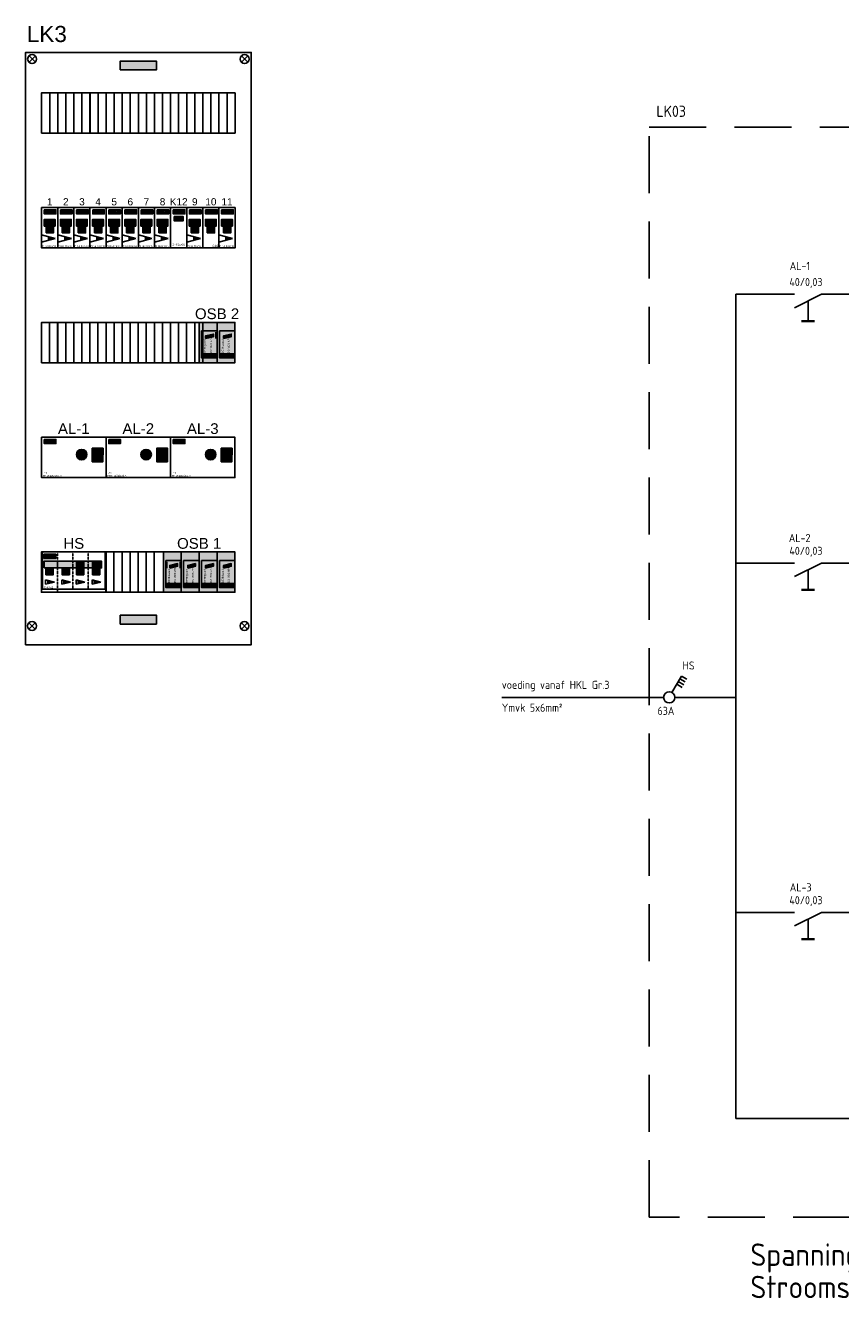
# Model space of a CAD drawing. Header units: millimetres. Extents: x -25541 to 116, y 17595 to 31805.
# Tile 1 of 2: x -25541 to -16440, y 17595 to 31805. Entities that reach past the tile are written whole.
import ezdxf
from ezdxf.enums import TextEntityAlignment as Align

# ---------------------------------------------------------------- set-up
doc = ezdxf.new("R2010")
doc.units = ezdxf.units.MM
doc.header["$LTSCALE"] = 100
doc.linetypes.add('HIDDEN', pattern=[9.525, 6.35, -3.175])
doc.layers.add('EL$1----', color=3, linetype='Continuous')
doc.layers.add('EL$6----', color=7, linetype='Continuous')
doc.styles.add('Arial', font='arial.ttf')
doc.styles.add('BURO-018', font='isocp.shx', dxfattribs={"height": 90})
doc.styles.add('onderhoek IsoCP', font='isocp.shx')

# ---------------------------------------------------------------- blocks, each defined once
blk = doc.blocks.new('1114A3A')
at = {"color": 0, "linetype": 'Continuous'}
for p, q in [((0.62, 1.08), (2.74, 4.75)), ((1.69, 2.93), (2.9, 2.23)), ((2.04, 3.54), (3.25, 2.84)), ((2.39, 4.14), (3.6, 3.44)), ((2.74, 4.75), (3.95, 4.05))]:
    blk.add_line(p, q, dxfattribs=at)
blk.add_circle((0, 0), 1.25, dxfattribs=at)
at = {"color": 0, "linetype": 'Continuous', "style": 'BURO-018', "flags": 1}
for tag, p in [('E_ID', (0, 0.08)), ('E_MATCODE', (0, -4.92))]:
    blk.add_attdef(tag, p, '', height=1.8, dxfattribs=at)
at = {"color": 0, "linetype": 'Continuous', "style": 'BURO-018'}
blk.add_attdef('E_IGS', text='', height=1.8, dxfattribs=at).set_placement((3, 0.08), align=Align.MIDDLE_LEFT)
blk = doc.blocks.new('070201')
at = {"color": 0, "linetype": 'Continuous'}
blk.add_line((0, -6), (-3, 0), dxfattribs=at)
at = {"color": 0, "linetype": 'Continuous', "style": 'BURO-018'}
blk.add_attdef('E_ASK1', text='', height=1.8, dxfattribs=at).set_placement((-1, 1), align=Align.RIGHT)
at = {"color": 0, "linetype": 'Continuous', "style": 'BURO-018', "flags": 1}
for tag, p in [('E_ID', (0, 0)), ('E_MATCODE', (0, -5))]:
    blk.add_attdef(tag, p, '', height=1.8, dxfattribs=at)
at = {"color": 0, "linetype": 'Continuous', "style": 'BURO-018'}
blk.add_attdef('E_KODE', text='', height=1.8, dxfattribs=at).set_placement((3, -3), align=Align.MIDDLE_LEFT)
blk.add_attdef('E_ASK2', text='', height=1.8, dxfattribs=at).set_placement((-1, -7), align=Align.TOP_RIGHT)
blk = doc.blocks.new('0713B6')
at = {"color": 0, "linetype": 'Continuous'}
blk.add_line((-4.5, 0), (0, 0), dxfattribs=at)
at = {"color": 0, "linetype": 'Continuous', "const_width": 0.5}
blk.add_lwpolyline([(-4.5, 1.5), (-4.5, -1.5)], dxfattribs=at)
blk = doc.blocks.new('kastblok 5')
for points in [[(1462, -333), (1462, -233), (1058, -233), (1058, -333)], [(1462, -6417), (1462, -6517), (1057, -6517), (1057, -6417)]]:
    blk.add_hatch(color=256).paths.add_polyline_path(points)
for points in [[(-1, -6750), (2519, -6750), (2520, -137), (0, -137)], [(2340, -587), (180, -587), (180, -1037), (2340, -1037)], [(2340, -1868), (180, -1868), (180, -2318), (2340, -2318)], [(2339, -3150), (179, -3150), (179, -3600), (2339, -3600)], [(2339, -4432), (179, -4432), (179, -4882), (2339, -4882)], [(2338, -5713), (178, -5713), (178, -6163), (2338, -6163)]]:
    blk.add_lwpolyline(points, close=True)
for points in [[(39, -246), (110, -176)], [(110, -246), (39, -176)], [(2481, -246), (2410, -176)], [(2410, -246), (2481, -176)], [(38, -6504), (109, -6574)], [(109, -6504), (38, -6574)], [(2480, -6504), (2410, -6574)], [(2410, -6504), (2480, -6574)]]:
    blk.add_lwpolyline(points)
at = {"flags": 128}
for points in [[(1058, -333), (1462, -333), (1462, -233), (1058, -233), (1058, -333)], [(1057, -6417), (1462, -6417), (1462, -6517), (1057, -6517), (1057, -6417)]]:
    blk.add_lwpolyline(points, dxfattribs=at)
for centre in [(74, -211), (2446, -211), (73, -6539), (2445, -6539)]:
    blk.add_circle(centre, 50)
blk = doc.blocks.new('afdekplaat klein')
at = {"color": 0}
for p, q in [((-448.98375, 1125.00005), (448.98375, 1125.00005)), ((-448.98375, -1125.00005), (-448.98375, 1125.00005)), ((448.98375, -1125.00005), (-448.98375, -1125.00005))]:
    blk.add_line(p, q, dxfattribs=at)
for p, q in [((0, 1125.00005), (0, -1125.00005)), ((448.98375, 1125.00005), (448.98375, -1125.00005))]:
    blk.add_line(p, q)
blk = doc.blocks.new('*U34')
at = {"xscale": 0.1999999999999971, "yscale": 0.1999999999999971, "zscale": 0.1999999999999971}
blk.add_blockref('afdekplaat klein', (0, 0), dxfattribs=at)
blk = doc.blocks.new('*U35')
at = {"layer": 'EL$6----', "color": 0, "linetype": 'ByBlock', "lineweight": -2}
for p in [(0, 0), (180, 0), (360, 0), (540, 0), (720, 0), (900, 0), (1080, 0), (1260, 0), (1440, 0), (1620, 0), (1800, 0), (1980, 0)]:
    blk.add_blockref('*U34', p, dxfattribs=at)
blk = doc.blocks.new('*U30')
at = {"xscale": 0.1999999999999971, "yscale": 0.1999999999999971, "zscale": 0.1999999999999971}
blk.add_blockref('afdekplaat klein', (0, 0), dxfattribs=at)
blk = doc.blocks.new('*U31')
at = {"layer": 'EL$6----', "color": 0, "linetype": 'ByBlock', "lineweight": -2}
for p in [(0, 0), (180, 0)]:
    blk.add_blockref('*U30', p, dxfattribs=at)
at = {"layer": 'EL$6----', "color": 0, "linetype": 'ByBlock', "lineweight": -2, "transparency": 16777216}
blk.add_blockref('*U30', (360, 0), dxfattribs=at)
blk = doc.blocks.new('*U32')
at = {"xscale": 0.1999999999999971, "yscale": 0.1999999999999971, "zscale": 0.1999999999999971}
blk.add_blockref('afdekplaat klein', (0, 0), dxfattribs=at)
blk = doc.blocks.new('*U33')
at = {"layer": 'EL$6----', "color": 0, "linetype": 'ByBlock', "lineweight": -2}
for p in [(0, 0), (180, 0), (360, 0), (540, 0), (720, 0), (900, 0), (1080, 0), (1260, 0), (1440, 0), (1620, 0)]:
    blk.add_blockref('*U32', p, dxfattribs=at)
blk = doc.blocks.new('OSB2')
h = blk.add_hatch(color=20)
h.dxf.hatch_style = 1
h.paths.add_polyline_path([(200, 450), (0, 450), (0, 0), (200, 0)])
h.paths.add_polyline_path([(200, 355), (200, 55), (26, 55), (26, 355)], flags=17)
h = blk.add_hatch(color=20)
h.dxf.hatch_style = 1
h.paths.add_polyline_path([(400, 450), (200, 450), (200, 0), (400, 0)])
h.paths.add_polyline_path([(400, 355), (400, 55), (226, 55), (226, 355)], flags=17)
h = blk.add_hatch(color=20)
h.dxf.hatch_style = 1
h.paths.add_polyline_path([(600, 450), (400, 450), (400, 0), (600, 0)])
h.paths.add_polyline_path([(600, 355), (600, 55), (426, 55), (426, 355)], flags=17)
h = blk.add_hatch(color=20)
h.dxf.hatch_style = 1
h.paths.add_polyline_path([(800, 450), (600, 450), (600, 0), (800, 0)])
h.paths.add_polyline_path([(800, 355), (800, 55), (626, 55), (626, 355)], flags=17)
h = blk.add_hatch(color=7)
h.dxf.hatch_style = 1
h.paths.add_polyline_path([(26, 355), (200, 355), (200, 98), (26, 98)])
h.paths.add_polyline_path([(226, 355), (400, 355), (400, 98), (226, 98)])
h.paths.add_polyline_path([(426, 355), (600, 355), (600, 98), (426, 98)])
h.paths.add_polyline_path([(626, 355), (800, 355), (800, 98), (626, 98)])
h = blk.add_hatch(color=20)
h.dxf.hatch_style = 1
h.paths.add_polyline_path([(72, 270), (159, 290), (159, 320), (72, 300)])
h = blk.add_hatch(color=256)
h.dxf.hatch_style = 1
h.paths.add_polyline_path([(99, 297), (90, 296), (99, 300)])
h.paths.add_polyline_path([(133, 290), (141, 293), (132, 293)])
h = blk.add_hatch(color=255)
h.dxf.hatch_style = 1
h.paths.add_polyline_path([(133, 290), (141, 293), (132, 293)])
h.paths.add_polyline_path([(99, 297), (90, 296), (99, 300)])
h = blk.add_hatch(color=20)
h.dxf.hatch_style = 1
h.paths.add_polyline_path([(272, 270), (359, 290), (359, 320), (272, 300)])
h = blk.add_hatch(color=256)
h.dxf.hatch_style = 1
h.paths.add_polyline_path([(299, 297), (290, 296), (299, 300)])
h.paths.add_polyline_path([(333, 290), (341, 293), (332, 293)])
h = blk.add_hatch(color=255)
h.dxf.hatch_style = 1
h.paths.add_polyline_path([(333, 290), (341, 293), (332, 293)])
h.paths.add_polyline_path([(299, 297), (290, 296), (299, 300)])
h = blk.add_hatch(color=20)
h.dxf.hatch_style = 1
h.paths.add_polyline_path([(472, 270), (559, 290), (559, 320), (472, 300)])
h = blk.add_hatch(color=256)
h.dxf.hatch_style = 1
h.paths.add_polyline_path([(499, 297), (490, 296), (499, 300)])
h.paths.add_polyline_path([(533, 290), (541, 293), (532, 293)])
h = blk.add_hatch(color=255)
h.dxf.hatch_style = 1
h.paths.add_polyline_path([(533, 290), (541, 293), (532, 293)])
h.paths.add_polyline_path([(499, 297), (490, 296), (499, 300)])
h = blk.add_hatch(color=20)
h.dxf.hatch_style = 1
h.paths.add_polyline_path([(672, 270), (759, 290), (759, 320), (672, 300)])
h = blk.add_hatch(color=256)
h.dxf.hatch_style = 1
h.paths.add_polyline_path([(699, 297), (690, 296), (699, 300)])
h.paths.add_polyline_path([(733, 290), (741, 293), (732, 293)])
h = blk.add_hatch(color=255)
h.dxf.hatch_style = 1
h.paths.add_polyline_path([(733, 290), (741, 293), (732, 293)])
h.paths.add_polyline_path([(699, 297), (690, 296), (699, 300)])
at = {"true_color": 0x139b48}
h = blk.add_hatch(color=114, dxfattribs=at)
h.dxf.hatch_style = 1
h.paths.add_polyline_path([(26, 98), (200, 98), (200, 55), (26, 55)])
h = blk.add_hatch(color=114, dxfattribs=at)
h.dxf.hatch_style = 1
h.paths.add_polyline_path([(226, 98), (400, 98), (400, 55), (226, 55)])
h = blk.add_hatch(color=114, dxfattribs=at)
h.dxf.hatch_style = 1
h.paths.add_polyline_path([(426, 98), (600, 98), (600, 55), (426, 55)])
h = blk.add_hatch(color=114, dxfattribs=at)
h.dxf.hatch_style = 1
h.paths.add_polyline_path([(626, 98), (800, 98), (800, 55), (626, 55)])
for points in [[(800, 0), (800, 450), (0, 450), (0, 0)], [(26, 98), (200, 98), (200, 55), (26, 55)], [(226, 98), (400, 98), (400, 55), (226, 55)], [(426, 98), (600, 98), (600, 55), (426, 55)], [(626, 98), (800, 98), (800, 55), (626, 55)]]:
    blk.add_lwpolyline(points, close=True)
for points in [[(200, 0), (200, 450)], [(400, 0), (400, 450)], [(600, 0), (600, 450)]]:
    blk.add_lwpolyline(points)
at = {"color": 255}
for points in [[(26, 355), (200, 355), (200, 98), (26, 98)], [(226, 355), (400, 355), (400, 98), (226, 98)], [(426, 355), (600, 355), (600, 98), (426, 98)], [(626, 355), (800, 355), (800, 98), (626, 98)]]:
    blk.add_lwpolyline(points, close=True, dxfattribs=at)
at = {"flags": 128}
for points in [[(40, 341), (40, 269)], [(186, 341), (186, 269)]]:
    blk.add_lwpolyline(points, dxfattribs=at)
for points in [[(72, 270), (159, 290), (159, 320), (72, 300)], [(99, 297), (90, 296), (99, 300)], [(133, 290), (141, 293), (132, 293)], [(272, 270), (359, 290), (359, 320), (272, 300)], [(299, 297), (290, 296), (299, 300)], [(333, 290), (341, 293), (332, 293)], [(472, 270), (559, 290), (559, 320), (472, 300)], [(499, 297), (490, 296), (499, 300)], [(533, 290), (541, 293), (532, 293)], [(672, 270), (759, 290), (759, 320), (672, 300)], [(699, 297), (690, 296), (699, 300)], [(733, 290), (741, 293), (732, 293)]]:
    blk.add_lwpolyline(points, close=True, dxfattribs=at)
at = {"color": 7, "char_height": 10, "attachment_point": 5, "rotation": 12.7681, "style": 'Arial'}
for insert in [(115, 295), (315, 295), (515, 295), (715, 295)]:
    blk.add_mtext_dynamic_manual_height_columns('DEHN', width=88.37, gutter_width=6, heights=[0], dxfattribs=dict(at, insert=insert))
at = {"color": 250, "char_height": 20, "attachment_point": 1, "rotation": 90, "style": 'Arial'}
for s, insert in [('DEHNguard\\P\\PDG MOD 275', (53, 107)), ('DEHNguard\\P\\PDG MOD 275', (253, 107)), ('DEHNguard\\P\\PDG MOD 275', (453, 107)), ('DEHNguard\\P\\PDG MOD NPE', (653, 107))]:
    blk.add_mtext_dynamic_manual_height_columns(s, width=410.71, gutter_width=6, heights=[0], dxfattribs=dict(at, insert=insert))
blk = doc.blocks.new('Eaton hoofdschakelaar')
for color, points in [(160, [(54, -26), (54, -25), (28, -25), (28, -71), (40, -71), (42, -64), (35, -64), (35, -53), (46, -53), (48, -46), (35, -46), (35, -34), (52, -34)]), (256, [(29, -178), (671, -178), (671, -103), (29, -103)]), (160, [(104, -26), (104, -25), (62, -25), (62, -34), (77, -34), (77, -71), (90, -71), (90, -59, -0.247607), (90, -38), (90, -34), (92, -34, -0.156025)]), (256, [(126, -32, 2.489681), (126, -64)]), (160, [(149, -59), (142, -25), (126, -25), (126, -71), (136, -71), (136, -38), (142, -71), (158, -71), (158, -25), (149, -25)]), (256, [(389, -114), (471, -114), (471, -190), (389, -190)]), (256, [(651, -114), (569, -114), (569, -190), (651, -190)]), (256, [(49, -254), (131, -254), (131, -178), (49, -178)]), (256, [(311, -254), (229, -254), (229, -178), (311, -178)]), (256, [(389, -254), (471, -254), (471, -178), (389, -178)]), (256, [(651, -254), (569, -254), (569, -178), (651, -178)])]:
    blk.add_hatch(color=color).paths.add_polyline_path(points)
h = blk.add_hatch(color=256)
h.paths.add_polyline_path([(66, -34), (62, -34), (62, -25), (54, -25), (40, -71), (49, -71), (54, -58), (64, -58), (69, -71), (77, -71), (77, -66)])
h.paths.add_polyline_path([(63, -49), (54, -49), (59, -34)], flags=16)
h = blk.add_hatch(color=20)
h.dxf.hatch_style = 1
h.paths.add_polyline_path([(70, -324), (70, -349), (120, -336)])
h = blk.add_hatch(color=20)
h.dxf.hatch_style = 1
h.paths.add_polyline_path([(249, -324), (249, -349), (299, -336)])
h = blk.add_hatch(color=20)
h.dxf.hatch_style = 1
h.paths.add_polyline_path([(410, -324), (410, -349), (460, -336)])
h = blk.add_hatch(color=20)
h.dxf.hatch_style = 1
h.paths.add_polyline_path([(589, -324), (589, -349), (639, -336)])
at = {"color": 0}
for p, q in [((10, 0), (10, -415)), ((710, 0), (710, -415)), ((180, -178), (180, -103)), ((180, -178), (180, -103)), ((10, -415), (710, -415))]:
    blk.add_line(p, q, dxfattribs=at)
at = {"color": 0, "linetype": 'HIDDEN', "ltscale": 0.001}
for p, q in [((180, -415), (180, 0)), ((350, 0), (350, -415)), ((520, 0), (520, -415))]:
    blk.add_line(p, q, dxfattribs=at)
at = {"color": 0}
blk.add_lwpolyline([(0, 0), (0, -450), (720, -450), (720, 0), (0, 0)], dxfattribs=at)
for points in [[(28, -25), (28, -71), (40, -71)], [(54, -26), (54, -25), (28, -25)], [(48, -46), (35, -46), (35, -34), (52, -34)], [(42, -64), (35, -64), (35, -53), (46, -53)], [(40, -71), (54, -25)], [(40, -71), (49, -71), (54, -58), (64, -58)], [(54, -25), (64, -25)], [(54, -49), (59, -34)], [(54, -49), (63, -49)], [(63, -49), (59, -34)], [(62, -25), (62, -34), (77, -34), (77, -71), (90, -71), (90, -59)], [(62, -25), (104, -25)], [(78, -71), (69, -71), (64, -58), (64, -58)], [(77, -66), (66, -34)], [(90, -59), (90, -71), (77, -71), (77, -34)], [(90, -38), (90, -34)], [(92, -34), (90, -34), (90, -38)], [(104, -25), (104, -26)], [(126, -71), (126, -25), (142, -25)], [(142, -71), (136, -38), (136, -71), (126, -71), (126, -25)], [(142, -25), (149, -59), (149, -25), (158, -25), (158, -71)], [(158, -25), (158, -71), (142, -71)], [(143, -336), (46, -312)], [(46, -312), (46, -361)], [(143, -336), (46, -361)], [(323, -336), (226, -312)], [(226, -312), (226, -361)], [(323, -336), (226, -361)], [(483, -336), (386, -312)], [(386, -312), (386, -361)], [(483, -336), (386, -361)], [(663, -336), (566, -312)], [(566, -312), (566, -361)], [(663, -336), (566, -361)]]:
    blk.add_lwpolyline(points)
for points in [[(28, -25), (158, -25), (158, -71), (28, -71)], [(249, -324), (249, -349), (299, -336)], [(410, -324), (410, -349), (460, -336)], [(589, -324), (589, -349), (639, -336)]]:
    blk.add_lwpolyline(points, close=True)
for points in [[(29, -178), (671, -178), (671, -103), (29, -103)], [(389, -114), (471, -114), (471, -190), (389, -190)], [(389, -114), (471, -114), (471, -190), (389, -190)], [(651, -114), (569, -114), (569, -190), (651, -190)], [(651, -114), (569, -114), (569, -190), (651, -190)], [(49, -254), (131, -254), (131, -178), (49, -178)], [(49, -254), (131, -254), (131, -178), (49, -178)], [(311, -254), (229, -254), (229, -178), (311, -178)], [(311, -254), (229, -254), (229, -178), (311, -178)], [(389, -254), (471, -254), (471, -178), (389, -178)], [(389, -254), (471, -254), (471, -178), (389, -178)], [(651, -254), (569, -254), (569, -178), (651, -178)], [(651, -254), (569, -254), (569, -178), (651, -178)]]:
    blk.add_lwpolyline(points, close=True, dxfattribs=at)
at = {"color": 7}
blk.add_lwpolyline([(70, -324), (70, -349), (120, -336)], close=True, dxfattribs=at)
at = {"color": 0, "linetype": 'HIDDEN', "ltscale": 0.001}
blk.add_lwpolyline([(180, -415), (180, -450)], dxfattribs=at)
blk.add_circle((110, -48), 9.6)
blk.add_arc((110, -48), 22.9, 43.7665, 316.2335)
at = {"style": 'Arial'}
blk.add_attdef('TYPE', (15, -410), '', height=25, dxfattribs=at)
blk = doc.blocks.new('Eaton 3 fase ALS')
for color, points in [(160, [(56, -26), (56, -25), (30, -25), (30, -71), (42, -71), (44, -64), (37, -64), (37, -53), (48, -53), (50, -46), (37, -46), (37, -34), (54, -34)]), (160, [(106, -26), (106, -25), (64, -25), (64, -34), (79, -34), (79, -71), (92, -71), (92, -59, -0.247607), (92, -38), (92, -34), (94, -34, -0.156025)]), (160, [(151, -59), (144, -25), (128, -25), (128, -71), (138, -71), (138, -38), (144, -71), (160, -71), (160, -25), (151, -25)]), (0, [(666, -274), (584, -274), (584, -198), (666, -198)])]:
    blk.add_hatch(color=color).paths.add_polyline_path(points)
h = blk.add_hatch(color=256)
h.paths.add_polyline_path([(68, -34), (64, -34), (64, -25), (56, -25), (42, -71), (51, -71), (56, -58), (66, -58), (71, -71), (79, -71), (79, -66)])
h.paths.add_polyline_path([(65, -49), (56, -49), (61, -34)], flags=16)
h = blk.add_hatch(color=256)
h.paths.add_polyline_path([(128, -64), (128, -32, 2.489681)])
h.paths.add_polyline_path([(102, -48, -1), (121, -48, -1)], flags=16)
h = blk.add_hatch(color=51)
h.dxf.hatch_style = 1
h.paths.add_polyline_path([(389, -194, 1), (507, -194, 1)])
h.paths.add_polyline_path([(479, -168), (479, -173), (450, -173), (450, -240), (445, -240), (445, -173), (417, -173), (417, -168)], flags=0)
h.paths.add_polyline_path([(479, -168), (417, -168), (417, -173), (445, -173), (445, -240), (450, -240), (450, -173), (479, -173)], flags=16)
h = blk.add_hatch(color=0)
h.dxf.hatch_style = 1
h.paths.add_polyline_path([(566, -123), (687, -123), (687, -198), (566, -198)])
at = {"color": 0}
blk.add_line((566, -198), (566, -123), dxfattribs=at)
blk.add_line((566, -198), (566, -123), dxfattribs=at)
blk.add_lwpolyline([(0, 0), (0, -450), (720, -450), (720, 0), (0, 0)], dxfattribs=at)
for points in [[(30, -25), (30, -71), (42, -71)], [(56, -26), (56, -25), (30, -25)], [(50, -46), (37, -46), (37, -34), (54, -34)], [(44, -64), (37, -64), (37, -53), (48, -53)], [(42, -71), (56, -25)], [(42, -71), (51, -71), (56, -58), (66, -58)], [(56, -25), (65, -25)], [(56, -49), (61, -34)], [(56, -49), (65, -49)], [(65, -49), (61, -34)], [(64, -25), (64, -34), (79, -34), (79, -71), (92, -71), (92, -59)], [(64, -25), (106, -25)], [(80, -71), (71, -71), (66, -58), (66, -58)], [(79, -66), (68, -34)], [(92, -59), (92, -71), (79, -71), (79, -34)], [(92, -38), (92, -34)], [(94, -34), (92, -34), (92, -38)], [(106, -25), (106, -26)], [(128, -71), (128, -25), (144, -25)], [(144, -71), (138, -38), (138, -71), (128, -71), (128, -25)], [(144, -25), (151, -59), (151, -25), (160, -25), (160, -71)], [(160, -25), (160, -71), (144, -71)]]:
    blk.add_lwpolyline(points)
blk.add_lwpolyline([(30, -25), (160, -25), (160, -71), (30, -71)], close=True)
for points in [[(687, -198), (566, -198), (566, -123), (687, -123)], [(666, -274), (584, -274), (584, -198), (666, -198)], [(666, -274), (584, -274), (584, -198), (666, -198)]]:
    blk.add_lwpolyline(points, close=True, dxfattribs=at)
at = {"flags": 128}
for points in [[(417, -168), (479, -168)], [(417, -168), (417, -173)], [(417, -173), (445, -173)], [(445, -173), (445, -240)], [(450, -240), (445, -240)], [(450, -173), (450, -240)], [(450, -173), (479, -173)], [(479, -168), (479, -173)]]:
    blk.add_lwpolyline(points, dxfattribs=at)
at = {"color": 7, "flags": 128}
for points in [[(566, -198), (566, -274), (584, -274)], [(685, -198), (685, -274), (666, -274)]]:
    blk.add_lwpolyline(points, dxfattribs=at)
for centre, radius in [((112, -48), 9.6), ((448, -194), 58.7)]:
    blk.add_circle(centre, radius)
blk.add_arc((112, -48), 22.9, 43.7665, 316.2335)
at = {"color": 160, "insert": (25, -391), "char_height": 12, "attachment_point": 1, "style": 'Arial'}
blk.add_mtext_dynamic_manual_height_columns('xPole', width=43.85, gutter_width=60, heights=[0], dxfattribs=at)
at = {"style": 'Arial'}
for tag, p in [('TYPENUMMER', (14, -440)), ('VERMOGEN', (179, -440))]:
    blk.add_attdef(tag, p, '', height=20, dxfattribs=at)
blk = doc.blocks.new('*U37')
h = blk.add_hatch(color=256)
h.dxf.hatch_style = 1
h.paths.add_polyline_path([(150, -133), (29, -133), (29, -208), (150, -208)])
for color, points in [(160, [(56, -26), (56, -25), (30, -25), (30, -71), (42, -71), (44, -64), (37, -64), (37, -53), (48, -53), (50, -46), (37, -46), (37, -34), (54, -34)]), (160, [(106, -26), (106, -25), (64, -25), (64, -34), (79, -34), (79, -71), (92, -71), (92, -59, -0.247607), (92, -38), (92, -34), (94, -34, -0.156025)]), (160, [(151, -59), (144, -25), (128, -25), (128, -71), (138, -71), (138, -38), (144, -71), (160, -71), (160, -25), (151, -25)]), (256, [(49, -284), (131, -284), (131, -208), (49, -208)])]:
    blk.add_hatch(color=color).paths.add_polyline_path(points)
h = blk.add_hatch(color=256)
h.paths.add_polyline_path([(68, -34), (64, -34), (64, -25), (56, -25), (42, -71), (51, -71), (56, -58), (66, -58), (71, -71), (79, -71), (79, -66)])
h.paths.add_polyline_path([(65, -49), (56, -49), (61, -34)], flags=16)
h = blk.add_hatch(color=256)
h.paths.add_polyline_path([(128, -64), (128, -32, 2.489681)])
h.paths.add_polyline_path([(102, -48, -1), (121, -48, -1)], flags=16)
at = {"color": 0}
blk.add_line((150, -207), (150, -133), dxfattribs=at)
blk.add_line((150, -207), (150, -133), dxfattribs=at)
blk.add_lwpolyline([(0, 0), (0, -450), (180, -450), (180, 0), (0, 0)], dxfattribs=at)
for points in [[(29, -208), (150, -208), (150, -133), (29, -133)], [(49, -284), (131, -284), (131, -208), (49, -208)], [(49, -284), (131, -284), (131, -208), (49, -208)]]:
    blk.add_lwpolyline(points, close=True, dxfattribs=at)
for points in [[(30, -25), (30, -71), (42, -71)], [(56, -26), (56, -25), (30, -25)], [(50, -46), (37, -46), (37, -34), (54, -34)], [(44, -64), (37, -64), (37, -53), (48, -53)], [(42, -71), (56, -25)], [(42, -71), (51, -71), (56, -58), (66, -58)], [(56, -25), (65, -25)], [(56, -49), (61, -34)], [(56, -49), (65, -49)], [(65, -49), (61, -34)], [(64, -25), (64, -34), (79, -34), (79, -71), (92, -71), (92, -59)], [(64, -25), (106, -25)], [(80, -71), (71, -71), (66, -58), (66, -58)], [(79, -66), (68, -34)], [(92, -59), (92, -71), (79, -71), (79, -34)], [(92, -38), (92, -34)], [(94, -34), (92, -34), (92, -38)], [(106, -25), (106, -26)], [(128, -71), (128, -25), (144, -25)], [(144, -71), (138, -38), (138, -71), (128, -71), (128, -25)], [(144, -25), (151, -59), (151, -25), (160, -25), (160, -71)], [(160, -25), (160, -71), (144, -71)]]:
    blk.add_lwpolyline(points)
blk.add_lwpolyline([(30, -25), (160, -25), (160, -71), (30, -71)], close=True)
blk.add_circle((112, -48), 9.6)
blk.add_arc((112, -48), 22.9, 43.7665, 316.2335)
at = {"style": 'Arial'}
for tag, p in [('TYPENUMMER', (7, -440)), ('SCHAKELVERMOGEN', (108, -440))]:
    blk.add_attdef(tag, p, '', height=25, dxfattribs=at)
blk = doc.blocks.new('*U38')
h = blk.add_hatch(color=256)
h.dxf.hatch_style = 1
h.paths.add_polyline_path([(150, -133), (29, -133), (29, -208), (150, -208)])
for color, points in [(160, [(56, -26), (56, -25), (30, -25), (30, -71), (42, -71), (44, -64), (37, -64), (37, -53), (48, -53), (50, -46), (37, -46), (37, -34), (54, -34)]), (160, [(106, -26), (106, -25), (64, -25), (64, -34), (79, -34), (79, -71), (92, -71), (92, -59, -0.247607), (92, -38), (92, -34), (94, -34, -0.156025)]), (160, [(151, -59), (144, -25), (128, -25), (128, -71), (138, -71), (138, -38), (144, -71), (160, -71), (160, -25), (151, -25)]), (256, [(49, -284), (131, -284), (131, -208), (49, -208)])]:
    blk.add_hatch(color=color).paths.add_polyline_path(points)
h = blk.add_hatch(color=256)
h.paths.add_polyline_path([(68, -34), (64, -34), (64, -25), (56, -25), (42, -71), (51, -71), (56, -58), (66, -58), (71, -71), (79, -71), (79, -66)])
h.paths.add_polyline_path([(65, -49), (56, -49), (61, -34)], flags=16)
h = blk.add_hatch(color=256)
h.paths.add_polyline_path([(128, -64), (128, -32, 2.489681)])
h.paths.add_polyline_path([(102, -48, -1), (121, -48, -1)], flags=16)
h = blk.add_hatch(color=20)
h.dxf.hatch_style = 1
h.paths.add_polyline_path([(78, -333), (78, -358), (128, -346)])
at = {"color": 0}
blk.add_line((150, -207), (150, -133), dxfattribs=at)
blk.add_line((150, -207), (150, -133), dxfattribs=at)
blk.add_lwpolyline([(0, 0), (0, -450), (180, -450), (180, 0), (0, 0)], dxfattribs=at)
for points in [[(29, -208), (150, -208), (150, -133), (29, -133)], [(49, -284), (131, -284), (131, -208), (49, -208)], [(49, -284), (131, -284), (131, -208), (49, -208)]]:
    blk.add_lwpolyline(points, close=True, dxfattribs=at)
for points in [[(30, -25), (30, -71), (42, -71)], [(56, -26), (56, -25), (30, -25)], [(50, -46), (37, -46), (37, -34), (54, -34)], [(44, -64), (37, -64), (37, -53), (48, -53)], [(42, -71), (56, -25)], [(42, -71), (51, -71), (56, -58), (66, -58)], [(56, -25), (65, -25)], [(56, -49), (61, -34)], [(56, -49), (65, -49)], [(65, -49), (61, -34)], [(64, -25), (64, -34), (79, -34), (79, -71), (92, -71), (92, -59)], [(64, -25), (106, -25)], [(80, -71), (71, -71), (66, -58), (66, -58)], [(79, -66), (68, -34)], [(92, -59), (92, -71), (79, -71), (79, -34)], [(92, -38), (92, -34)], [(94, -34), (92, -34), (92, -38)], [(106, -25), (106, -26)], [(128, -71), (128, -25), (144, -25)], [(144, -71), (138, -38), (138, -71), (128, -71), (128, -25)], [(144, -25), (151, -59), (151, -25), (160, -25), (160, -71)], [(160, -25), (160, -71), (144, -71)], [(152, -346), (0, -306)], [(152, -346), (0, -385)]]:
    blk.add_lwpolyline(points)
for points in [[(30, -25), (160, -25), (160, -71), (30, -71)], [(78, -333), (78, -358), (128, -346)]]:
    blk.add_lwpolyline(points, close=True)
blk.add_circle((112, -48), 9.6)
blk.add_arc((112, -48), 22.9, 43.7665, 316.2335)
at = {"style": 'Arial'}
for tag, p in [('TYPENUMMER', (7, -440)), ('SCHAKELVERMOGEN', (48, -440))]:
    blk.add_attdef(tag, p, '', height=18, dxfattribs=at)
blk = doc.blocks.new('Eaton Relais')
for points in [[(56, -26), (56, -25), (30, -25), (30, -71), (42, -71), (44, -64), (37, -64), (37, -53), (48, -53), (50, -46), (37, -46), (37, -34), (54, -34)], [(106, -26), (106, -25), (64, -25), (64, -34), (79, -34), (79, -71), (92, -71), (92, -59, -0.247607), (92, -38), (92, -34), (94, -34, -0.156025)], [(151, -59), (144, -25), (128, -25), (128, -71), (138, -71), (138, -38), (144, -71), (160, -71), (160, -25), (151, -25)]]:
    blk.add_hatch(color=160).paths.add_polyline_path(points)
h = blk.add_hatch(color=256)
h.dxf.hatch_style = 1
h.paths.add_polyline_path([(140, -150), (140, -100), (40, -100), (40, -150)])
h = blk.add_hatch(color=256)
h.paths.add_polyline_path([(68, -34), (64, -34), (64, -25), (56, -25), (42, -71), (51, -71), (56, -58), (66, -58), (71, -71), (79, -71), (79, -66)])
h.paths.add_polyline_path([(65, -49), (56, -49), (61, -34)], flags=16)
h = blk.add_hatch(color=256)
h.paths.add_polyline_path([(128, -64), (128, -32, 2.489681)])
h.paths.add_polyline_path([(102, -48, -1), (121, -48, -1)], flags=16)
at = {"color": 0}
blk.add_lwpolyline([(0, 0), (0, -450), (180, -450), (180, 0), (0, 0)], dxfattribs=at)
for points in [[(30, -25), (30, -71), (42, -71)], [(56, -26), (56, -25), (30, -25)], [(50, -46), (37, -46), (37, -34), (54, -34)], [(44, -64), (37, -64), (37, -53), (48, -53)], [(42, -71), (56, -25)], [(42, -71), (51, -71), (56, -58), (66, -58)], [(56, -25), (65, -25)], [(56, -49), (61, -34)], [(56, -49), (65, -49)], [(65, -49), (61, -34)], [(64, -25), (64, -34), (79, -34), (79, -71), (92, -71), (92, -59)], [(64, -25), (106, -25)], [(80, -71), (71, -71), (66, -58), (66, -58)], [(79, -66), (68, -34)], [(92, -59), (92, -71), (79, -71), (79, -34)], [(92, -38), (92, -34)], [(94, -34), (92, -34), (92, -38)], [(106, -25), (106, -26)], [(128, -71), (128, -25), (144, -25)], [(144, -71), (138, -38), (138, -71), (128, -71), (128, -25)], [(144, -25), (151, -59), (151, -25), (160, -25), (160, -71)], [(160, -25), (160, -71), (144, -71)]]:
    blk.add_lwpolyline(points)
for points in [[(30, -25), (160, -25), (160, -71), (30, -71)], [(40, -100), (40, -150), (140, -150), (140, -100)]]:
    blk.add_lwpolyline(points, close=True)
blk.add_circle((112, -48), 9.6)
blk.add_arc((112, -48), 22.9, 43.7665, 316.2335)
at = {"style": 'Arial'}
blk.add_text('Z - R24/SO', height=20, dxfattribs=at).set_placement((91, -415), align=Align.MIDDLE_CENTER)
blk = doc.blocks.new('DEHNGUARD OSB 2P')
h = blk.add_hatch(color=20)
h.dxf.hatch_style = 1
h.paths.add_polyline_path([(200, 450), (0, 450), (0, 0), (200, 0)])
h.paths.add_polyline_path([(200, 355), (200, 55), (26, 55), (26, 355)], flags=17)
h = blk.add_hatch(color=20)
h.dxf.hatch_style = 1
h.paths.add_polyline_path([(400, 450), (200, 450), (200, 0), (400, 0)])
h.paths.add_polyline_path([(400, 355), (400, 55), (226, 55), (226, 355)], flags=17)
h = blk.add_hatch(color=7)
h.dxf.hatch_style = 1
h.paths.add_polyline_path([(26, 355), (200, 355), (200, 98), (26, 98)])
h.paths.add_polyline_path([(226, 355), (400, 355), (400, 98), (226, 98)])
h = blk.add_hatch(color=20)
h.dxf.hatch_style = 1
h.paths.add_polyline_path([(72, 270), (159, 290), (159, 320), (72, 300)])
h = blk.add_hatch(color=256)
h.dxf.hatch_style = 1
h.paths.add_polyline_path([(99, 297), (90, 296), (99, 300)])
h.paths.add_polyline_path([(133, 290), (141, 293), (132, 293)])
h = blk.add_hatch(color=255)
h.dxf.hatch_style = 1
h.paths.add_polyline_path([(133, 290), (141, 293), (132, 293)])
h.paths.add_polyline_path([(99, 297), (90, 296), (99, 300)])
h = blk.add_hatch(color=20)
h.dxf.hatch_style = 1
h.paths.add_polyline_path([(272, 270), (359, 290), (359, 320), (272, 300)])
h = blk.add_hatch(color=256)
h.dxf.hatch_style = 1
h.paths.add_polyline_path([(299, 297), (290, 296), (299, 300)])
h.paths.add_polyline_path([(333, 290), (341, 293), (332, 293)])
h = blk.add_hatch(color=255)
h.dxf.hatch_style = 1
h.paths.add_polyline_path([(333, 290), (341, 293), (332, 293)])
h.paths.add_polyline_path([(299, 297), (290, 296), (299, 300)])
at = {"true_color": 0x139b48}
h = blk.add_hatch(color=114, dxfattribs=at)
h.dxf.hatch_style = 1
h.paths.add_polyline_path([(26, 98), (200, 98), (200, 55), (26, 55)])
h = blk.add_hatch(color=114, dxfattribs=at)
h.dxf.hatch_style = 1
h.paths.add_polyline_path([(226, 98), (400, 98), (400, 55), (226, 55)])
for points in [[(400, 0), (400, 450), (0, 450), (0, 0)], [(26, 98), (200, 98), (200, 55), (26, 55)], [(226, 98), (400, 98), (400, 55), (226, 55)]]:
    blk.add_lwpolyline(points, close=True)
blk.add_lwpolyline([(200, 0), (200, 450)])
at = {"color": 255}
for points in [[(26, 355), (200, 355), (200, 98), (26, 98)], [(226, 355), (400, 355), (400, 98), (226, 98)]]:
    blk.add_lwpolyline(points, close=True, dxfattribs=at)
at = {"flags": 128}
for points in [[(40, 341), (40, 269)], [(186, 341), (186, 269)]]:
    blk.add_lwpolyline(points, dxfattribs=at)
for points in [[(72, 270), (159, 290), (159, 320), (72, 300)], [(99, 297), (90, 296), (99, 300)], [(133, 290), (141, 293), (132, 293)], [(272, 270), (359, 290), (359, 320), (272, 300)], [(299, 297), (290, 296), (299, 300)], [(333, 290), (341, 293), (332, 293)]]:
    blk.add_lwpolyline(points, close=True, dxfattribs=at)
at = {"color": 7, "char_height": 10, "attachment_point": 5, "rotation": 12.7681, "style": 'Arial'}
for insert in [(115, 295), (315, 295)]:
    blk.add_mtext_dynamic_manual_height_columns('DEHN', width=88.37, gutter_width=6, heights=[0], dxfattribs=dict(at, insert=insert))
at = {"color": 250, "char_height": 20, "attachment_point": 1, "rotation": 90, "style": 'Arial'}
for s, insert in [('DEHNguard\\P\\PDG MOD 275', (53, 107)), ('DEHNguard\\P\\PDG MOD NPE', (253, 107))]:
    blk.add_mtext_dynamic_manual_height_columns(s, width=410.71, gutter_width=6, heights=[0], dxfattribs=dict(at, insert=insert))

msp = doc.modelspace()

# ---------------------------------------------------------------- linework, layer by layer
at = {"layer": 'EL$1----', "color": 10, "linetype": 'HIDDEN'}
msp.add_lwpolyline([(-18575, 30669), (-13475, 30669), (-13475, 18503), (-18575, 18503)], close=True, dxfattribs=at)
at = {"layer": 'EL$1----'}
for points in [[(-17609, 28805), (-16952, 28805)], [(-17609, 28805), (-17609, 19605)], [(-16059, 28805), (-16652, 28805)], [(-17609, 25805), (-16952, 25805)], [(-16059, 25805), (-16652, 25805)], [(-18415, 24305), (-20222, 24305)], [(-17609, 24305), (-18290, 24305)], [(-17609, 21905), (-16952, 21905)], [(-16059, 21905), (-16652, 21905)], [(-14409, 19605), (-17609, 19605)]]:
    msp.add_lwpolyline(points, dxfattribs=at)

# ---------------------------------------------------------------- block references
ref = msp.add_blockref('070201', (-16952, 28805), dxfattribs=dict(at, xscale=50, yscale=50, zscale=50, rotation=90))
ref.add_attrib('E_MATCODE', '40/0,03', (-17011, 28896), dxfattribs={"layer": '0', "color": 1, "linetype": 'Continuous', "height": 90, "style": 'BURO-018'})
ref.add_attrib('E_KODE', 'AL-1', dxfattribs={"layer": '0', "color": 1, "linetype": 'Continuous', "height": 90, "style": 'BURO-018'}).set_placement((-17007, 29121), align=Align.MIDDLE_LEFT)
at = {"layer": 'EL$1----', "xscale": 50, "yscale": 50, "zscale": 50, "rotation": 90}
for p in [(-16802, 28730), (-16802, 25730), (-16802, 21830)]:
    msp.add_blockref('0713B6', p, dxfattribs=at)
at = {"layer": 'EL$1----'}
ref = msp.add_blockref('070201', (-16952, 25805), dxfattribs=dict(at, xscale=50, yscale=50, zscale=50, rotation=90))
ref.add_attrib('E_MATCODE', '40/0,03', (-17011, 25896), dxfattribs={"layer": '0', "color": 1, "linetype": 'Continuous', "height": 90, "style": 'BURO-018'})
ref.add_attrib('E_KODE', 'AL-2', dxfattribs={"layer": '0', "color": 1, "linetype": 'Continuous', "height": 90, "style": 'BURO-018'}).set_placement((-17017, 26084), align=Align.MIDDLE_LEFT)
ref = msp.add_blockref('1114A3A', (-18353, 24305), dxfattribs=dict(at, xscale=50, yscale=50, zscale=50))
ref.add_attrib('E_MATCODE', '63A', (-18483, 24110), dxfattribs={"layer": '0', "color": 1, "linetype": 'Continuous', "height": 90, "style": 'BURO-018'})
ref.add_attrib('E_IGS', 'HS', dxfattribs={"layer": '0', "color": 1, "linetype": 'Continuous', "height": 90, "style": 'BURO-018'}).set_placement((-18203, 24661), align=Align.MIDDLE_LEFT)
ref = msp.add_blockref('070201', (-16952, 21905), dxfattribs=dict(at, xscale=50, yscale=50, zscale=50, rotation=90))
ref.add_attrib('E_MATCODE', '40/0,03', (-17011, 21996), dxfattribs={"layer": '0', "color": 1, "linetype": 'Continuous', "height": 90, "style": 'BURO-018'})
ref.add_attrib('E_KODE', 'AL-3', dxfattribs={"layer": '0', "color": 1, "linetype": 'Continuous', "height": 90, "style": 'BURO-018'}).set_placement((-17006, 22185), align=Align.MIDDLE_LEFT)
at = {"layer": 'EL$6----'}
for name, p in [('kastblok 5', (-25540, 31641)), ('*U35', (-25270, 30829)), ('Eaton Relais', (-23920, 29773)), ('*U33', (-25271, 28266)), ('DEHNGUARD OSB 2P', (-23601, 28041)), ('*U31', (-24552, 25703)), ('OSB2', (-24001, 25478))]:
    msp.add_blockref(name, p, dxfattribs=at)
ref = msp.add_blockref('*U38', (-25360, 29773), dxfattribs=at)
ref.add_attrib('TYPENUMMER', 'PLN6-B16/1N', (-25353, 29332), dxfattribs={"layer": '0', "height": 18, "style": 'Arial'})
ref = msp.add_blockref('*U38', (-25180, 29773), dxfattribs=at)
ref.add_attrib('TYPENUMMER', 'PLN6-B16/1N', (-25173, 29332), dxfattribs={"layer": '0', "height": 18, "style": 'Arial'})
ref = msp.add_blockref('*U38', (-25000, 29773), dxfattribs=at)
ref.add_attrib('TYPENUMMER', 'PLN6-B16/1N', (-24993, 29332), dxfattribs={"layer": '0', "height": 18, "style": 'Arial'})
ref = msp.add_blockref('*U38', (-24820, 29773), dxfattribs=at)
ref.add_attrib('TYPENUMMER', 'PLN6-B16/1N', (-24813, 29332), dxfattribs={"layer": '0', "height": 18, "style": 'Arial'})
ref = msp.add_blockref('*U38', (-24640, 29773), dxfattribs=at)
ref.add_attrib('TYPENUMMER', 'PLN6-B16/1N', (-24633, 29332), dxfattribs={"layer": '0', "height": 18, "style": 'Arial'})
ref = msp.add_blockref('*U38', (-24460, 29773), dxfattribs=at)
ref.add_attrib('TYPENUMMER', 'PLN6-B16/1N', (-24453, 29332), dxfattribs={"layer": '0', "height": 18, "style": 'Arial'})
ref = msp.add_blockref('*U38', (-24280, 29773), dxfattribs=at)
ref.add_attrib('TYPENUMMER', 'PLN6-B16/1N', (-24273, 29332), dxfattribs={"layer": '0', "height": 18, "style": 'Arial'})
ref = msp.add_blockref('*U38', (-24100, 29773), dxfattribs=at)
ref.add_attrib('TYPENUMMER', 'PLN6-B16/1N', (-24093, 29332), dxfattribs={"layer": '0', "height": 18, "style": 'Arial'})
ref = msp.add_blockref('*U38', (-23740, 29773), dxfattribs=at)
ref.add_attrib('TYPENUMMER', 'PLN6-B16/1N', (-23733, 29332), dxfattribs={"layer": '0', "height": 18, "style": 'Arial'})
ref = msp.add_blockref('*U37', (-23560, 29773), dxfattribs=at)
ref.add_attrib('SCHAKELVERMOGEN', 'C16', (-23452, 29332), dxfattribs={"layer": '0', "height": 25, "style": 'Arial'})
ref = msp.add_blockref('*U38', (-23380, 29773), dxfattribs=at)
ref.add_attrib('TYPENUMMER', 'PLN6-B16/1N', (-23373, 29332), dxfattribs={"layer": '0', "height": 18, "style": 'Arial'})
for name, p, values in [('Eaton 3 fase ALS', (-25361, 27209), {'TYPENUMMER': 'PFIM-40/4/003-A'}), ('Eaton 3 fase ALS', (-24641, 27209), {'TYPENUMMER': 'PFIM-40/4/003-A'}), ('Eaton 3 fase ALS', (-23921, 27209), {'TYPENUMMER': 'PFIM-40/4/003-A'}), ('Eaton hoofdschakelaar', (-25361, 25928), {'TYPE': 'IS-63/4'})]:
    msp.add_blockref(name, p, dxfattribs=at).add_auto_attribs(values)

# ---------------------------------------------------------------- texts
at = {"layer": 'EL$1----', "color": 1, "style": 'BURO-018'}
msp.add_text('LK03', height=125, dxfattribs=at).set_placement((-18166, 30847), align=Align.MIDDLE_RIGHT)
for s, p in [('voeding vanaf HKL Gr.3', (-20222, 24400)), ('Ymvk 5x6mm²', (-20222, 24145))]:
    msp.add_text(s, height=90, dxfattribs=at).set_placement(p)
at = {"layer": 'EL$1----', "color": 2, "style": 'onderhoek IsoCP'}
for s, p in [('Spanning 230/400Vac 50Hz', (-17446, 18085)), ('Stroomstelsel: TT', (-17446, 17724))]:
    msp.add_text(s, height=250, dxfattribs=at).set_placement(p, align=Align.MIDDLE_LEFT)
at = {"layer": 'EL$6----', "color": 0, "style": 'Arial'}
for s, height, p in [('LK3', 180, (-25302, 31566)), ('1', 80, (-25270, 29773)), ('2', 80, (-25090, 29773)), ('3', 80, (-24910, 29773)), ('4', 80, (-24730, 29773)), ('5', 80, (-24550, 29773)), ('6', 80, (-24370, 29773)), ('7', 80, (-24190, 29773)), ('8', 80, (-24010, 29773)), ('K12', 80, (-23830, 29773)), ('9', 80, (-23650, 29773)), ('10', 80, (-23470, 29773)), ('11', 80, (-23290, 29773)), ('OSB 2', 120, (-23401, 28491)), ('AL-1', 120, (-25001, 27209)), ('AL-2', 120, (-24281, 27209)), ('AL-3', 120, (-23561, 27209)), ('HS', 120, (-25001, 25928)), ('OSB 1', 120, (-23601, 25928))]:
    msp.add_text(s, height=height, dxfattribs=at).set_placement(p, align=Align.BOTTOM_CENTER)

doc.saveas('drawing.dxf')
